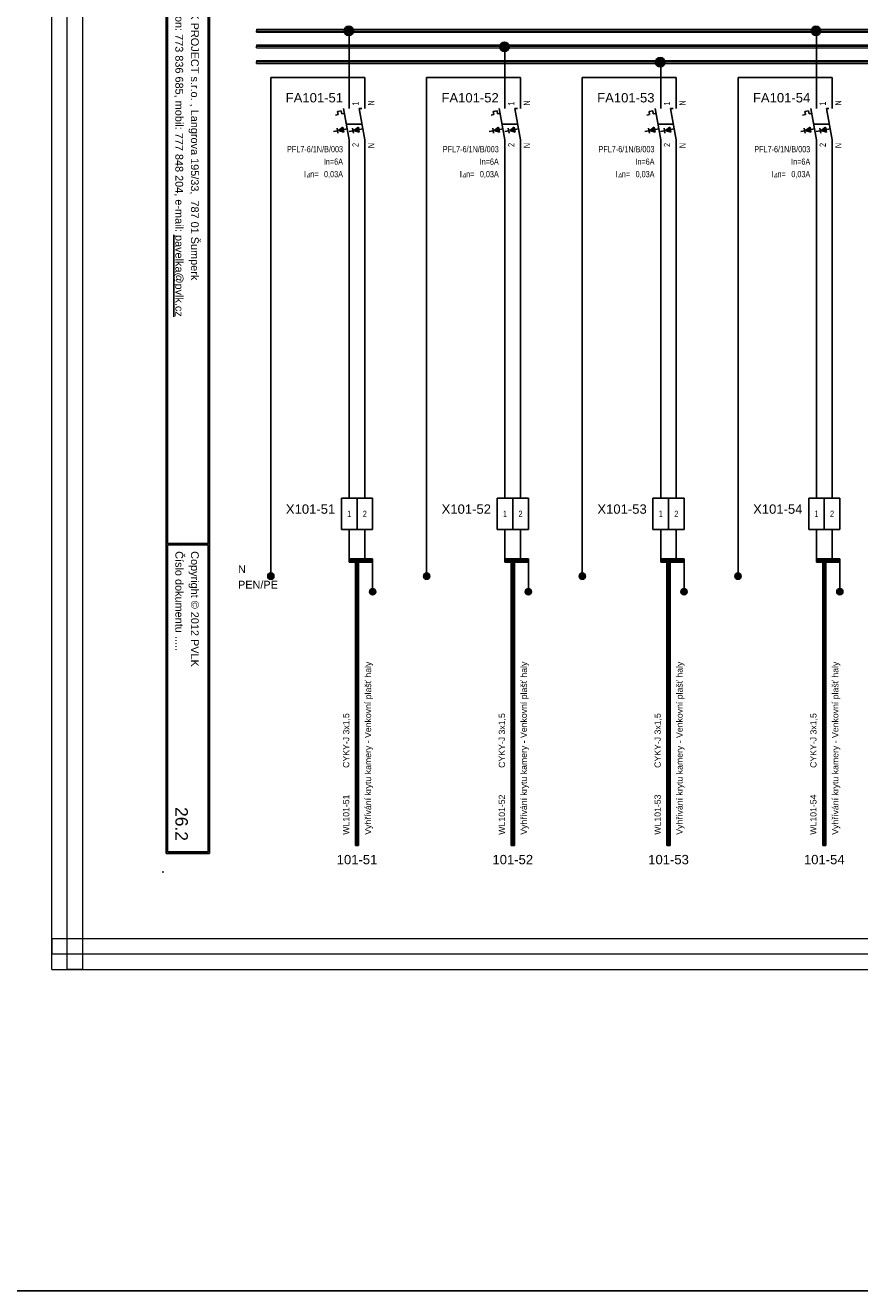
# Model space of a CAD drawing. Extents: x -826 to 1390, y 3256 to 3884.
# Tile 7 of 15: x -192 to 76, y 3256 to 3662. Entities that reach past the tile are written whole.
import ezdxf
from ezdxf.enums import TextEntityAlignment as Align

# ---------------------------------------------------------------- set-up
doc = ezdxf.new("R2010")
doc.units = 0
doc.header["$MEASUREMENT"] = 0
for name, color, linetype in [('1-KRESBA', 7, 'Continuous'), ('__Bílá', 7, 'Continuous'), ('__Oranžová', 30, 'Continuous'), ('__Rudá 010', 10, 'Continuous'), ('__Svmodrá', 4, 'Continuous'), ('__Vínová 220', 220, 'Continuous'), ('__Zelená', 3, 'Continuous'), ('__Černá 250', 7, 'Continuous')]:
    doc.layers.add(name, color=color, linetype=linetype)
doc.styles.add('Arial', font='arial.ttf')
doc.styles.add('GENERATED_STYLE_1', font='arial.ttf')
doc.styles.add('GREEKC', font='greekc', dxfattribs={"width": 0.8, "height": 1.3})

# ---------------------------------------------------------------- blocks, each defined once
blk = doc.blocks.new('BLK_Razítko_malé_pro_rozváděče')
at = {"layer": '__Bílá'}
for p, q in [((15, -1), (15, -20)), ((15, -1), (294, -1)), ((15.5, -1.5), (15.5, -19.5)), ((15.5, -1.5), (184.5, -1.5)), ((184.5, -1.5), (184.5, -19.5)), ((185, -1.5), (185, -19.5)), ((185, -1.5), (293.5, -1.5)), ((293.5, -19.5), (293.5, -1.5)), ((294, -20), (294, -1)), ((15, -20), (294, -20)), ((15.5, -19.5), (184.5, -19.5)), ((185, -19.5), (293.5, -19.5)), ((15, -405), (15, -419)), ((15, -405), (294, -405)), ((15.5, -405.5), (15.5, -418.5)), ((15.5, -405.5), (194.5, -405.5)), ((194.5, -405.5), (194.5, -418.5)), ((195, -405.5), (195, -418.5)), ((195, -405.5), (293.5, -405.5)), ((293.5, -405.5), (293.5, -418.5)), ((294, -405), (294, -419)), ((15, -419), (294, -419)), ((15.5, -418.5), (194.5, -418.5)), ((195, -418.5), (293.5, -418.5))]:
    blk.add_line(p, q, dxfattribs=at)
for p in [(0, 0), (300, 0), (0, -420), (300, -420)]:
    blk.add_point(p, dxfattribs=at)
at = {"layer": '__Bílá', "style": 'Arial'}
for s, height, p in [('-', 3, (38, -7)), ('Dokument', 2.5, (187, -7)), ('-', 3, (210.5, -7)), ('SO/PS', 2.5, (17.5, -12)), ('-', 3, (38, -12)), ('Vypracoval', 2.5, (187, -12)), ('-', 3, (210.5, -12)), ('Investor', 2.5, (17.5, -17)), ('-', 3, (38, -17)), ('Datum', 2.5, (187, -17)), ('-', 3, (210.5, -17)), ('PVLK PROJECT s.r.o. , Langrova 195/33,  787 01 Šumperk', 2.5, (17.5, -411)), ('Copyright © 2012 PVLK', 2.5, (197, -411)), ('Telefon: 773 836 685, mobil: 777 848 204, e-mail: %%Upavelka@pvlk.cz', 2.5, (17.5, -416)), ('Číslo dokumentu .....', 2.5, (197, -416))]:
    blk.add_text(s, height=height, dxfattribs=at).set_placement(p)
at = {"layer": '__Vínová 220', "char_height": 2.5, "attachment_point": 7, "style": 'Arial'}
for s, insert in [('715 0908', (17.5, -7)), ('Rozšíření výrobního areálu firmy PLASTKON PRODUCT, S.R.O.', (42.5, -7.75)), ('RS1 - Rozváděč pro napájení sdělovacích okruhů', (215, -7.75)), ('SO 02 - Novostavba skladovací haly s administrativní budovou', (42.5, -12.75)), ('Miroslav Pavelka', (215, -12.75)), ('Plastkon product, s.r.o., Hlavní 147, Mikulovice 790 84', (42.5, -17.75)), ('06/2016', (215, -17.75))]:
    blk.add_mtext(s, dxfattribs=dict(at, insert=insert))
at = {"layer": '__Vínová 220', "style": 'Arial'}
blk.add_attdef('ČÍSLO', text='', height=4, dxfattribs=at).set_placement((290, -416), align=Align.RIGHT)
blk = doc.blocks.new('V0109A02')
for p, q in [((0, 0), (0, 10)), ((5, 10), (0, 10)), ((5, 0), (5, 10)), ((10, 10), (5, 10)), ((10, 0), (10, 10)), ((5, 0), (0, 0)), ((10, 0), (5, 0))]:
    blk.add_line(p, q)
at = {"style": 'Arial'}
blk.add_attdef('POPIS', text='', height=3, dxfattribs=at).set_placement((-2, 5), align=Align.RIGHT)
at = {"style": 'Arial', "width": 0.8}
for tag, p in [('S1', (2.5, 5)), ('S2', (7.5, 5))]:
    blk.add_attdef(tag, text='', height=2, dxfattribs=at).set_placement(p, align=Align.MIDDLE)
blk = doc.blocks.new('V0085A01')
h = blk.add_hatch(color=256)
edge = h.paths.add_edge_path()
edge.add_arc((0, 0), 1, 0, 360)
blk.add_circle((0, 0), 1)
blk = doc.blocks.new('FEVA0910')
h = blk.add_hatch(color=256)
h.paths.add_polyline_path([(-1.92, -1.71), (-2.06, -0.92), (-3.5, -2)])
h.paths.add_polyline_path([(-3.5, -2), (-1.77, -2.5), (-1.92, -1.71)])
h = blk.add_hatch(color=256)
h.paths.add_polyline_path([(2.94, -0.92), (1.5, -2), (3.08, -1.71)])
h.paths.add_polyline_path([(3.08, -1.71), (1.5, -2), (3.23, -2.5)])
for p, q in [((0, 5), (0, 10)), ((5, 5), (5, 10)), ((-3.75, 4.14), (-2.56, 4.35)), ((-3.75, 4.14), (-3.57, 3.12)), ((-2.56, 4.35), (-2.38, 3.34)), ((-1.82, 5), (0, -5)), ((3.18, 5), (5, -5)), ((3.18, 5), (4, 5)), ((-4.45, 2.96), (-3.57, 3.12)), ((-2.38, 3.34), (-1.54, 3.49)), ((-0.91, 0), (4.09, 0)), ((-3.79, -2.07), (-5.07, -2.29)), ((-3.93, -1.27), (-3.65, -2.86)), ((-3.5, -2), (-2.06, -0.92)), ((-3.5, -2), (-0.64, -1.48)), ((-3.5, -2), (-1.77, -2.5)), ((-2.06, -0.92), (-1.77, -2.5)), ((1.21, -2.07), (-0.07, -2.29)), ((1.07, -1.27), (1.35, -2.86)), ((1.5, -2), (2.94, -0.92)), ((1.5, -2), (4.36, -1.48)), ((1.5, -2), (3.23, -2.5)), ((2.94, -0.92), (3.23, -2.5)), ((0, -5), (0, -10)), ((5, -5), (5, -10))]:
    blk.add_line(p, q)
at = {"style": 'Arial', "width": 0.8}
for s, p in [('I', (-14.5, -17)), ('n=', (-12.5, -17))]:
    blk.add_text(s, height=2, dxfattribs=at).set_placement(p)
at = {"style": 'GREEKC', "oblique": 10, "width": 0.8}
blk.add_text('D', height=1.3, dxfattribs=at).set_placement((-13.68, -17))
at = {"style": 'Arial'}
blk.add_attdef('POPIS', text='', height=3, dxfattribs=at).set_placement((-2, 7), align=Align.RIGHT)
at = {"style": 'Arial', "width": 0.8}
for tag, p in [('NO1', (3, 6)), ('NO2', (8, 6))]:
    blk.add_attdef(tag, p, '', height=2, rotation=90, dxfattribs=at)
for tag, p in [('TYP', (-2, -9)), ('PROUD', (-2, -13)), ('REZID', (-2, -17)), ('DOPLŇ1', (-2, -21)), ('DOPLŇ2', (-2, -25))]:
    blk.add_attdef(tag, text='', height=2, dxfattribs=at).set_placement(p, align=Align.RIGHT)
for tag, p in [('CO1', (3, -6)), ('CO2', (8, -6))]:
    blk.add_attdef(tag, text='', height=2, rotation=90, dxfattribs=at).set_placement(p, align=Align.RIGHT)
blk = doc.blocks.new('L0001A02')
at = {"linetype": 'Continuous'}
h = blk.add_hatch(color=256, dxfattribs=at)
edge = h.paths.add_edge_path()
edge.add_arc((0, 0), 1.5, 0, 360)
blk.add_circle((0, 0), 1.5)

msp = doc.modelspace()

# ---------------------------------------------------------------- linework, layer by layer
at = {"layer": '1-KRESBA'}
for p, q in [((-88.2, 3640), (-88.2, 3660)), ((61.8, 3640), (61.8, 3660)), ((-38.2, 3640), (-38.2, 3654.94)), ((11.8, 3640), (11.8, 3650)), ((-83.2, 3645), (-113.38, 3645)), ((-113.38, 3645), (-113.38, 3485.1)), ((-83.2, 3640), (-83.2, 3645)), ((-33.2, 3645), (-63.38, 3645)), ((-63.38, 3645), (-63.38, 3485.1)), ((-33.2, 3640), (-33.2, 3645)), ((16.8, 3645), (-13.38, 3645)), ((-13.38, 3645), (-13.38, 3485.1)), ((16.8, 3640), (16.8, 3645)), ((66.8, 3645), (36.62, 3645)), ((36.62, 3645), (36.62, 3485.1)), ((66.8, 3640), (66.8, 3645)), ((-88.2, 3510), (-88.2, 3620)), ((-83.2, 3620), (-83.2, 3510)), ((-38.2, 3510), (-38.2, 3620)), ((-33.2, 3620), (-33.2, 3510)), ((11.8, 3510), (11.8, 3620)), ((16.8, 3620), (16.8, 3510)), ((61.8, 3510), (61.8, 3620)), ((66.8, 3620), (66.8, 3510)), ((-88.2, 3500), (-88.2, 3490)), ((-83.2, 3500), (-83.2, 3490)), ((-38.2, 3500), (-38.2, 3490)), ((-33.2, 3500), (-33.2, 3490)), ((11.8, 3500), (11.8, 3490)), ((16.8, 3500), (16.8, 3490)), ((61.8, 3500), (61.8, 3490)), ((66.8, 3500), (66.8, 3490)), ((-88.2, 3490.5), (-88.2, 3490)), ((-88.2, 3490.5), (-80.7, 3490.5)), ((-88.2, 3489.5), (-88.2, 3490)), ((-88.2, 3490), (-80.7, 3490)), ((-88.2, 3489.5), (-80.7, 3489.5)), ((-86.2, 3398.53), (-86.2, 3490.5)), ((-86.2, 3490.5), (-85.7, 3490.5)), ((-85.7, 3398.53), (-85.7, 3490.5)), ((-85.2, 3490.5), (-85.7, 3490.5)), ((-85.2, 3398.53), (-85.2, 3490.5)), ((-80.7, 3490.5), (-80.7, 3490)), ((-80.7, 3490), (-80.7, 3480)), ((-80.7, 3489.5), (-80.7, 3490)), ((-38.2, 3490.5), (-38.2, 3490)), ((-38.2, 3490.5), (-30.7, 3490.5)), ((-38.2, 3489.5), (-38.2, 3490)), ((-38.2, 3490), (-30.7, 3490)), ((-38.2, 3489.5), (-30.7, 3489.5)), ((-36.2, 3398.53), (-36.2, 3490.5)), ((-36.2, 3490.5), (-35.7, 3490.5)), ((-35.7, 3398.53), (-35.7, 3490.5)), ((-35.2, 3490.5), (-35.7, 3490.5)), ((-35.2, 3398.53), (-35.2, 3490.5)), ((-30.7, 3490.5), (-30.7, 3490)), ((-30.7, 3490), (-30.7, 3480)), ((-30.7, 3489.5), (-30.7, 3490)), ((11.8, 3490.5), (11.8, 3490)), ((11.8, 3490.5), (19.3, 3490.5)), ((11.8, 3489.5), (11.8, 3490)), ((11.8, 3490), (19.3, 3490)), ((11.8, 3489.5), (19.3, 3489.5)), ((13.8, 3398.53), (13.8, 3490.5)), ((13.8, 3490.5), (14.3, 3490.5)), ((14.3, 3398.53), (14.3, 3490.5)), ((14.8, 3490.5), (14.3, 3490.5)), ((14.8, 3398.53), (14.8, 3490.5)), ((19.3, 3490.5), (19.3, 3490)), ((19.3, 3490), (19.3, 3480)), ((19.3, 3489.5), (19.3, 3490)), ((61.8, 3490.5), (61.8, 3490)), ((61.8, 3490.5), (69.3, 3490.5)), ((61.8, 3489.5), (61.8, 3490)), ((61.8, 3490), (69.3, 3490)), ((61.8, 3489.5), (69.3, 3489.5)), ((63.8, 3398.53), (63.8, 3490.5)), ((63.8, 3490.5), (64.3, 3490.5)), ((64.3, 3398.53), (64.3, 3490.5)), ((64.8, 3490.5), (64.3, 3490.5)), ((64.8, 3398.53), (64.8, 3490.5)), ((69.3, 3490.5), (69.3, 3490)), ((69.3, 3490), (69.3, 3480)), ((69.3, 3489.5), (69.3, 3490)), ((-86.2, 3398.53), (-85.7, 3398.53)), ((-85.2, 3398.53), (-85.7, 3398.53)), ((-36.2, 3398.53), (-35.7, 3398.53)), ((-35.2, 3398.53), (-35.7, 3398.53)), ((13.8, 3398.53), (14.3, 3398.53)), ((14.8, 3398.53), (14.3, 3398.53)), ((63.8, 3398.53), (64.3, 3398.53)), ((64.8, 3398.53), (64.3, 3398.53))]:
    msp.add_line(p, q, dxfattribs=at)
at = {"layer": '1-KRESBA', "color": 3}
msp.add_lwpolyline([(-826, 3883.98), (1390.23, 3883.98), (1390.23, 3255.69), (-826, 3255.69)], close=True, dxfattribs=at)
at = {"layer": '__Oranžová', "lineweight": 0}
for p, q in [((-118.02, 3660.5), (-118.02, 3660)), ((-118.02, 3660.5), (231.98, 3660.5)), ((-118.02, 3659.5), (-118.02, 3660)), ((-118.02, 3660), (231.98, 3660)), ((-118.02, 3659.5), (231.98, 3659.5)), ((-118.02, 3655.5), (-118.02, 3655)), ((-118.02, 3655.5), (231.98, 3655.5)), ((-118.02, 3654.5), (-118.02, 3655)), ((-118.02, 3655), (231.98, 3655)), ((-118.02, 3654.5), (231.98, 3654.5)), ((-118.02, 3650.5), (-118.02, 3650)), ((-118.02, 3650.5), (231.98, 3650.5)), ((-118.02, 3649.5), (-118.02, 3650)), ((-118.02, 3650), (231.98, 3650)), ((-118.02, 3649.5), (231.98, 3649.5))]:
    msp.add_line(p, q, dxfattribs=at)
at = {"layer": '__Vínová 220', "lineweight": 0}
for p, q in [((-183.73, 3358.74), (-183.73, 3724.82)), ((-178.73, 3358.74), (-178.73, 3724.82)), ((-173.73, 3358.74), (-173.73, 3724.82)), ((-183.73, 3368.74), (-183.73, 3363.74)), ((-183.73, 3368.74), (312.67, 3368.74)), ((-183.73, 3358.74), (-183.73, 3363.74)), ((-183.73, 3363.74), (312.67, 3363.74)), ((-183.73, 3358.74), (312.67, 3358.74)), ((-183.73, 3358.74), (-178.73, 3358.74)), ((-173.73, 3358.74), (-178.73, 3358.74))]:
    msp.add_line(p, q, dxfattribs=at)

# ---------------------------------------------------------------- block references
at = {"color": 250, "linetype": 'Continuous'}
for p in [(-113.37, 3484.97), (-63.37, 3484.97), (-13.37, 3484.97), (36.63, 3484.97), (-80.7, 3480), (-30.7, 3480), (19.3, 3480), (69.3, 3480)]:
    msp.add_blockref('V0085A01', p, dxfattribs=at)
at = {"layer": '1-KRESBA', "rotation": 270}
msp.add_blockref('BLK_Razítko_malé_pro_rozváděče', (271.98, 3690), dxfattribs=at).add_auto_attribs({'ČÍSLO': '26.2'})
at = {"layer": '1-KRESBA'}
for p in [(-88.36, 3659.93), (61.64, 3659.93), (-38.36, 3654.87), (11.64, 3649.88)]:
    msp.add_blockref('L0001A02', p, dxfattribs=at)
at = {"layer": '__Černá 250'}
for name, p, values in [('FEVA0910', (-88.2, 3630), {'POPIS': 'FA101-51', 'TYP': 'PFL7-6/1N/B/003', 'PROUD': 'In=6A', 'REZID': '0,03A', 'CO1': '2', 'NO1': '1', 'CO2': 'N', 'NO2': 'N'}), ('FEVA0910', (-38.2, 3630), {'POPIS': 'FA101-52', 'TYP': 'PFL7-6/1N/B/003', 'PROUD': 'In=6A', 'REZID': '0,03A', 'CO1': '2', 'NO1': '1', 'CO2': 'N', 'NO2': 'N'}), ('FEVA0910', (11.8, 3630), {'POPIS': 'FA101-53', 'TYP': 'PFL7-6/1N/B/003', 'PROUD': 'In=6A', 'REZID': '0,03A', 'CO1': '2', 'NO1': '1', 'CO2': 'N', 'NO2': 'N'}), ('FEVA0910', (61.8, 3630), {'POPIS': 'FA101-54', 'TYP': 'PFL7-6/1N/B/003', 'PROUD': 'In=6A', 'REZID': '0,03A', 'CO1': '2', 'NO1': '1', 'CO2': 'N', 'NO2': 'N'}), ('V0109A02', (-90.7, 3500), {'POPIS': 'X101-51', 'S1': '1', 'S2': '2'}), ('V0109A02', (-40.7, 3500), {'POPIS': 'X101-52', 'S1': '1', 'S2': '2'}), ('V0109A02', (9.3, 3500), {'POPIS': 'X101-53', 'S1': '1', 'S2': '2'}), ('V0109A02', (59.3, 3500), {'POPIS': 'X101-54', 'S1': '1', 'S2': '2'})]:
    msp.add_blockref(name, p, dxfattribs=at).add_auto_attribs(values)

# ---------------------------------------------------------------- texts
at = {"layer": '__Rudá 010', "style": 'Arial'}
for s, p in [('CYKY-J 3x1,5', (-88.2, 3423.45)), ('CYKY-J 3x1,5', (-38.2, 3423.45)), ('CYKY-J 3x1,5', (11.8, 3423.45)), ('CYKY-J 3x1,5', (61.8, 3423.45)), ('WL101-51', (-88.2, 3402)), ('WL101-52', (-38.2, 3402)), ('WL101-53', (11.8, 3402)), ('WL101-54', (61.8, 3402))]:
    msp.add_text(s, height=2, rotation=90, dxfattribs=at).set_placement(p)
at = {"layer": '__Rudá 010', "style": 'GENERATED_STYLE_1'}
for s, p in [('101-51', (-85.7, 3392.53)), ('101-52', (-35.7, 3392.53)), ('101-53', (14.3, 3392.53)), ('101-54', (64.3, 3392.53))]:
    msp.add_text(s, height=3, dxfattribs=at).set_placement(p, align=Align.CENTER)
at = {"layer": '__Rudá 010', "char_height": 2, "width": 62.8406, "attachment_point": 1, "rotation": 90, "style": 'Arial'}
for insert in [(-83.17, 3402), (-33.17, 3402), (16.83, 3402), (66.83, 3402)]:
    msp.add_mtext('Vyhřívání krytu kamery - Venkovní plašť haly', dxfattribs=dict(at, insert=insert))
at = {"layer": '__Svmodrá', "linetype": 'Continuous', "style": 'Arial'}
msp.add_text('N', height=2.5, dxfattribs=at).set_placement((-123.91, 3486))
at = {"layer": '__Zelená', "linetype": 'Continuous', "style": 'Arial'}
msp.add_text('PEN/PE', height=2.5, dxfattribs=at).set_placement((-123.91, 3481))

doc.saveas('drawing.dxf')
